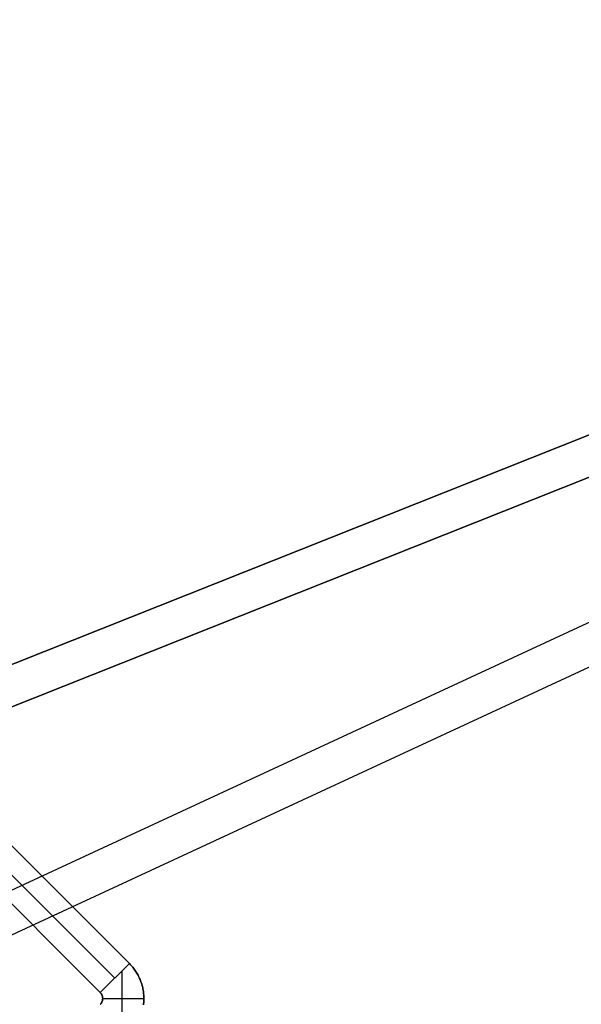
# Model space of a CAD drawing. Header units: millimetres. Extents: x -1030 to 192, y -442 to 180.
# Tile 43 of 256: x -962 to -941, y -404 to -368. Entities that reach past the tile are written whole.
import ezdxf

# ---------------------------------------------------------------- set-up
doc = ezdxf.new("R2010")
doc.units = ezdxf.units.MM
doc.header["$MEASUREMENT"] = 0
doc.layers.add('OVIDIO 120x60x72h', color=7, linetype='Continuous')

msp = doc.modelspace()

# ---------------------------------------------------------------- linework, layer by layer
at = {"layer": 'OVIDIO 120x60x72h', "extrusion": (0.108979, 0.202852, 0.973126)}
for points in [[(700.131, 998.263), (700.131, 837.607)], [(700.131, 837.607), (700.131, 998.263)], [(699.835, 998.263), (699.835, 837.607)], [(699.54, 837.607), (699.54, 998.263)], [(699.54, 998.263), (699.54, 837.607)]]:
    msp.add_lwpolyline(points, dxfattribs=at)
at = {"layer": 'OVIDIO 120x60x72h', "extrusion": (-0.045678, -0.114881, 0.992329)}
for points in [[(-772.233, -622.651), (-772.233, -513.736)], [(-771.545, -622.651), (-771.545, -513.735)], [(-770.401, -619.938), (-770.401, -513.082)], [(-770.401, -513.082), (-770.401, -619.938)], [(-769.945, -513.082), (-769.945, -619.938)], [(-769.945, -619.938), (-769.945, -513.082)], [(-755.463, -606.191), (-755.463, -551.001)], [(-755.691, -605.974), (-755.691, -551.57)]]:
    msp.add_lwpolyline(points, dxfattribs=at)
at = {"layer": 'OVIDIO 120x60x72h', "extrusion": (0.021464, 0.046296, 0.998697)}
msp.add_lwpolyline([(740.538, 718.106), (740.538, 818.619)], dxfattribs=at)
at = {"layer": 'OVIDIO 120x60x72h', "extrusion": (0.235702, 0.235702, 0.942809)}
for points in [[(398.911, 1159.065), (398.911, 1054.525)], [(402.222, 1168.684), (402.222, 1063.276)], [(417.751, 1208.228), (417.751, 1099.15)], [(416.803, 1099.15), (416.803, 1208.228)], [(414.905, 1208.228), (414.905, 1099.15)], [(413.957, 1099.15), (413.957, 1208.228)]]:
    msp.add_lwpolyline(points, dxfattribs=at)
at = {"layer": 'OVIDIO 120x60x72h', "extrusion": (-0.166244, -0.166244, 0.97197)}
for points in [[(-415.854, -713.749), (-415.854, -745.412)], [(-415.854, -745.412), (-415.854, -713.749)], [(-415.854, -744.608), (-415.854, -713.376)], [(-415.854, -713.376), (-415.854, -744.608)]]:
    msp.add_lwpolyline(points, dxfattribs=at)
at = {"layer": 'OVIDIO 120x60x72h', "extrusion": (-0.114881, -0.045678, 0.992329)}
for points in [[(6.162, -946.616), (6.162, -839.76)], [(6.162, -839.76), (6.162, -946.616)], [(6.618, -839.76), (6.618, -946.616)], [(6.618, -946.616), (6.618, -839.76)], [(-8.32, -932.869), (-8.32, -877.678)], [(-8.092, -932.652), (-8.092, -878.247)], [(7.763, -840.413), (7.763, -949.328)], [(8.45, -840.414), (8.45, -949.328)]]:
    msp.add_lwpolyline(points, dxfattribs=at)
at = {"layer": 'OVIDIO 120x60x72h', "extrusion": (0.202852, 0.108979, 0.973126)}
for points in [[(96.865, 1070.911), (96.865, 1231.567)], [(96.865, 1231.567), (96.865, 1070.911)], [(96.569, 1231.567), (96.569, 1070.911)], [(96.274, 1231.567), (96.274, 1070.911)], [(96.274, 1070.911), (96.274, 1231.567)]]:
    msp.add_lwpolyline(points, dxfattribs=at)
at = {"layer": 'OVIDIO 120x60x72h', "extrusion": (0.046296, 0.021464, 0.998697)}
for points in [[(41.869, 1002.952), (41.869, 1104.256)], [(40.383, 1003.92), (40.383, 1104.431)]]:
    msp.add_lwpolyline(points, dxfattribs=at)
at = {"layer": 'OVIDIO 120x60x72h', "extrusion": (-0.287767, -0.106919, 0.951713)}
for points in [[(12.675, -758.24), (12.675, -782.634)], [(12.675, -782.634), (12.675, -758.24)], [(12.763, -758.68), (12.763, -782.634)], [(12.85, -782.634), (12.85, -759.121)], [(12.85, -759.121), (12.85, -782.634)]]:
    msp.add_lwpolyline(points, dxfattribs=at)
at = {"layer": 'OVIDIO 120x60x72h', "extrusion": (-0.106919, -0.287767, 0.951713)}
for points in [[(-768.789, -452.908), (-768.789, -428.513)], [(-768.789, -428.513), (-768.789, -452.908)], [(-768.963, -429.394), (-768.963, -452.908)], [(-768.963, -452.908), (-768.963, -429.394)], [(-768.876, -428.954), (-768.876, -452.908)]]:
    msp.add_lwpolyline(points, dxfattribs=at)
at = {"layer": 'OVIDIO 120x60x72h', "extrusion": (-0.029521, 0.985348, -0.16798)}
for points in [[(968.251, 641.757), (967.946, 643.47)], [(967.946, 643.47), (968.251, 641.757)]]:
    msp.add_lwpolyline(points, dxfattribs=at)
at = {"layer": 'OVIDIO 120x60x72h', "extrusion": (0.999995, 0.000995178, -0.002882)}
msp.add_lwpolyline([(-379.137, 704.227), (-378.647, 702.809)], dxfattribs=at)
at = {"layer": 'OVIDIO 120x60x72h', "extrusion": (-0.265352, 0.881274, 0.39108)}
msp.add_lwpolyline([(1068.212, 731.004), (1023.899, 673.449)], dxfattribs=at)
at = {"layer": 'OVIDIO 120x60x72h', "extrusion": (0.999884, 0.000231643, 0.015217)}
for points in [[(-392.304, 713.778), (-402.407, 50.153)], [(-402.407, 50.153), (-392.304, 713.778)], [(-393.365, 713.794), (-403.468, 50.169)], [(-403.468, 50.169), (-393.365, 713.794)]]:
    msp.add_lwpolyline(points, dxfattribs=at)
at = {"layer": 'OVIDIO 120x60x72h', "extrusion": (0.202867, 0.108989, 0.973122)}
for points in [[(98.706, 1214.956), (98.706, 1157.575)], [(98.706, 1157.575), (98.706, 1214.956)]]:
    msp.add_lwpolyline(points, dxfattribs=at)
at = {"layer": 'OVIDIO 120x60x72h'}
for points in [[(-967.19, -393.367), (-957.927, -402.629)], [(-957.927, -402.629), (-967.19, -393.367)], [(-958.457, -403.16), (-967.72, -393.897)], [(-968.25, -394.427), (-958.987, -403.69)], [(-958.987, -403.69), (-968.25, -394.427)], [(-958.193, -404.908), (-958.193, -402.896)], [(-958.9, -403.902), (-957.399, -403.902)]]:
    msp.add_lwpolyline(points, dxfattribs=at)
at = {"layer": 'OVIDIO 120x60x72h', "extrusion": (0.000231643, 0.999884, -0.015217)}
for points in [[(958.894, 29.42), (968.997, 693.054)], [(968.997, 693.054), (958.894, 29.42)]]:
    msp.add_lwpolyline(points, dxfattribs=at)
at = {"layer": 'OVIDIO 120x60x72h', "extrusion": (0.000231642, 0.999884, -0.015217)}
for points in [[(968.909, 693.055), (958.806, 29.424)], [(967.409, 693.078), (957.306, 29.425)]]:
    msp.add_lwpolyline(points, dxfattribs=at)
at = {"layer": 'OVIDIO 120x60x72h', "extrusion": (0.202866, 0.108989, 0.973122)}
for points in [[(97.993, 1157.574), (97.993, 1214.955)], [(97.28, 1214.955), (97.28, 1157.574)], [(97.28, 1157.574), (97.28, 1214.955)]]:
    msp.add_lwpolyline(points, dxfattribs=at)
at = {"layer": 'OVIDIO 120x60x72h', "extrusion": (0.999884, 0.000231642, 0.015217)}
for points in [[(-394.85, 713.817), (-404.953, 50.153)], [(-404.953, 50.153), (-394.85, 713.817)]]:
    msp.add_lwpolyline(points, dxfattribs=at)
at = {"layer": 'OVIDIO 120x60x72h', "extrusion": (-5.45402e-08, -5.4543e-08, 1)}
for points in [[(-957.927, -402.629), (-958.987, -403.69)], [(-958.987, -403.69), (-957.927, -402.629)]]:
    msp.add_lwpolyline(points, dxfattribs=at)
at = {"layer": 'OVIDIO 120x60x72h'}
for points in [[(-867.975, -354.265, 717.206), (-967.321, -393.766, 703.887), (-968.013, -394.041, 703.794)], [(-968.013, -394.041, 703.794), (-967.321, -393.766, 703.887), (-867.975, -354.265, 717.206)], [(-867.395, -355.572, 716.753), (-966.741, -395.073, 703.434), (-967.432, -395.348, 703.341)], [(-967.432, -395.348, 703.341), (-966.741, -395.073, 703.434), (-867.395, -355.572, 716.753)], [(-957.927, -402.629, 35.578), (-957.895, -402.662, 35.578), (-957.863, -402.696, 35.578), (-957.833, -402.73, 35.578), (-957.805, -402.764, 35.578), (-957.777, -402.799, 35.578), (-957.75, -402.834, 35.578), (-957.724, -402.87, 35.578), (-957.699, -402.906, 35.578), (-957.675, -402.943, 35.578), (-957.653, -402.98, 35.578), (-957.631, -403.018, 35.578), (-957.61, -403.056, 35.578), (-957.59, -403.095, 35.578), (-957.571, -403.134, 35.578), (-957.553, -403.174, 35.578), (-957.536, -403.214, 35.578), (-957.52, -403.255, 35.578), (-957.505, -403.297, 35.578), (-957.49, -403.339, 35.578), (-957.477, -403.381, 35.578), (-957.465, -403.424, 35.578), (-957.454, -403.467, 35.578), (-957.443, -403.511, 35.578), (-957.434, -403.555, 35.578), (-957.426, -403.599, 35.578), (-957.419, -403.643, 35.578), (-957.413, -403.687, 35.578), (-957.408, -403.732, 35.578), (-957.404, -403.777, 35.578), (-957.401, -403.822, 35.578), (-957.4, -403.867, 35.578), (-957.399, -403.912, 35.578), (-957.4, -403.956, 35.578), (-957.402, -404.001, 35.578), (-957.405, -404.046, 35.578), (-957.409, -404.091, 35.578), (-957.415, -404.135, 35.578)], [(-957.415, -404.135, 35.578), (-957.409, -404.091, 35.578), (-957.405, -404.046, 35.578), (-957.402, -404.001, 35.578), (-957.4, -403.956, 35.578), (-957.399, -403.912, 35.578), (-957.4, -403.867, 35.578), (-957.401, -403.822, 35.578), (-957.404, -403.777, 35.578), (-957.408, -403.732, 35.578), (-957.413, -403.687, 35.578), (-957.419, -403.643, 35.578), (-957.426, -403.599, 35.578), (-957.434, -403.555, 35.578), (-957.443, -403.511, 35.578), (-957.454, -403.467, 35.578), (-957.465, -403.424, 35.578), (-957.477, -403.381, 35.578), (-957.49, -403.339, 35.578), (-957.505, -403.297, 35.578), (-957.52, -403.255, 35.578), (-957.536, -403.214, 35.578), (-957.553, -403.174, 35.578), (-957.571, -403.134, 35.578), (-957.59, -403.095, 35.578), (-957.61, -403.056, 35.578), (-957.631, -403.018, 35.578), (-957.653, -402.98, 35.578), (-957.675, -402.943, 35.578), (-957.699, -402.906, 35.578), (-957.724, -402.87, 35.578), (-957.75, -402.834, 35.578), (-957.777, -402.799, 35.578), (-957.805, -402.764, 35.578), (-957.833, -402.73, 35.578), (-957.863, -402.696, 35.578), (-957.895, -402.662, 35.578), (-957.927, -402.629, 35.578)], [(-958.987, -403.69, 35.578), (-958.98, -403.698, 35.578), (-958.973, -403.705, 35.578), (-958.966, -403.713, 35.578), (-958.96, -403.721, 35.578), (-958.954, -403.729, 35.578), (-958.948, -403.737, 35.578), (-958.943, -403.745, 35.578), (-958.938, -403.754, 35.578), (-958.936, -403.758, 35.578), (-958.934, -403.762, 35.578), (-958.931, -403.766, 35.578), (-958.929, -403.771, 35.578), (-958.927, -403.775, 35.578), (-958.925, -403.779, 35.578), (-958.921, -403.788, 35.578), (-958.918, -403.797, 35.578), (-958.915, -403.806, 35.578), (-958.912, -403.815, 35.578), (-958.91, -403.825, 35.578), (-958.907, -403.834, 35.578), (-958.906, -403.844, 35.578), (-958.904, -403.853, 35.578), (-958.903, -403.863, 35.578), (-958.902, -403.873, 35.578), (-958.901, -403.883, 35.578), (-958.9, -403.892, 35.578), (-958.9, -403.902, 35.579), (-958.9, -403.912, 35.579), (-958.901, -403.922, 35.579), (-958.902, -403.932, 35.579), (-958.903, -403.942, 35.579), (-958.904, -403.951, 35.578), (-958.906, -403.961, 35.578), (-958.908, -403.97, 35.578), (-958.91, -403.98, 35.578), (-958.912, -403.989, 35.578), (-958.915, -403.998, 35.578), (-958.918, -404.007, 35.578), (-958.921, -404.016, 35.578), (-958.925, -404.025, 35.578), (-958.927, -404.029, 35.578), (-958.929, -404.034, 35.578), (-958.931, -404.038, 35.578), (-958.934, -404.042, 35.577), (-958.936, -404.047, 35.577), (-958.938, -404.051, 35.577), (-958.943, -404.059, 35.577), (-958.948, -404.067, 35.577), (-958.954, -404.075, 35.577), (-958.96, -404.083, 35.577), (-958.966, -404.091, 35.577), (-958.973, -404.099, 35.577), (-958.98, -404.107, 35.577), (-958.987, -404.114, 35.577)], [(-958.987, -404.114, 35.577), (-958.98, -404.107, 35.577), (-958.973, -404.099, 35.577), (-958.966, -404.091, 35.577), (-958.96, -404.083, 35.577), (-958.954, -404.075, 35.577), (-958.948, -404.067, 35.577), (-958.943, -404.059, 35.577), (-958.938, -404.051, 35.577), (-958.936, -404.047, 35.577), (-958.934, -404.042, 35.577), (-958.931, -404.038, 35.578), (-958.929, -404.034, 35.578), (-958.927, -404.029, 35.578), (-958.925, -404.025, 35.578), (-958.921, -404.016, 35.578), (-958.918, -404.007, 35.578), (-958.915, -403.998, 35.578), (-958.912, -403.989, 35.578), (-958.91, -403.98, 35.578), (-958.908, -403.97, 35.578), (-958.906, -403.961, 35.578), (-958.904, -403.951, 35.578), (-958.903, -403.942, 35.579), (-958.902, -403.932, 35.579), (-958.901, -403.922, 35.579), (-958.9, -403.912, 35.579), (-958.9, -403.902, 35.579), (-958.9, -403.892, 35.578), (-958.901, -403.883, 35.578), (-958.902, -403.873, 35.578), (-958.903, -403.863, 35.578), (-958.904, -403.853, 35.578), (-958.906, -403.844, 35.578), (-958.907, -403.834, 35.578), (-958.91, -403.825, 35.578), (-958.912, -403.815, 35.578), (-958.915, -403.806, 35.578), (-958.918, -403.797, 35.578), (-958.921, -403.788, 35.578), (-958.925, -403.779, 35.578), (-958.927, -403.775, 35.578), (-958.929, -403.771, 35.578), (-958.931, -403.766, 35.578), (-958.934, -403.762, 35.578), (-958.936, -403.758, 35.578), (-958.938, -403.754, 35.578), (-958.943, -403.745, 35.578), (-958.948, -403.737, 35.578), (-958.954, -403.729, 35.578), (-958.96, -403.721, 35.578), (-958.966, -403.713, 35.578), (-958.973, -403.705, 35.578), (-958.98, -403.698, 35.578), (-958.987, -403.69, 35.578)]]:
    msp.add_polyline3d(points, dxfattribs=at)

doc.saveas('drawing.dxf')
